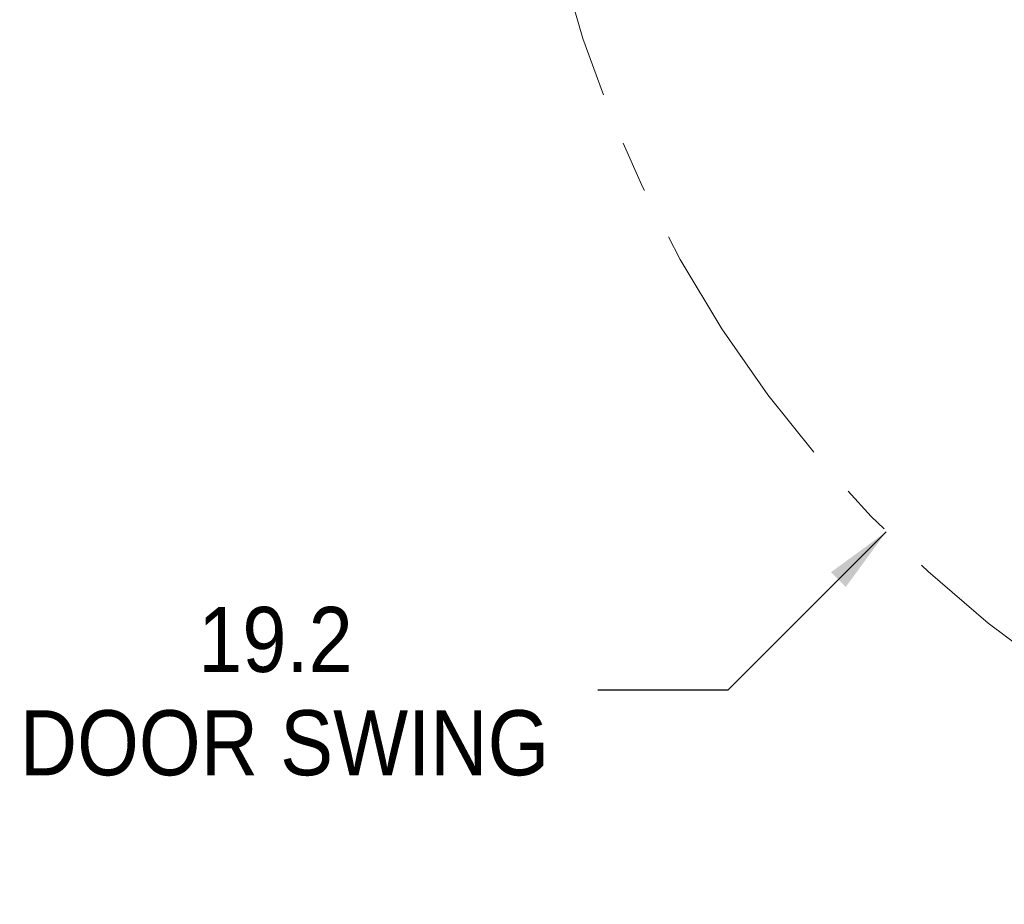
# Paper-space layout '5' of a CAD drawing. Header units: inches. Extents: x 1 to 109, y 1 to 85.
# Tile 40 of 58: x 71.83 to 81.29, y 17.56 to 26.06. Entities that reach past the tile are written whole.
import ezdxf

# ---------------------------------------------------------------- set-up
doc = ezdxf.new("R2010")
doc.units = ezdxf.units.IN
doc.header["$MEASUREMENT"] = 0
doc.linetypes.add('CENTERX2', pattern=[0.8, 0.5, -0.1, 0.1, -0.1])
doc.layers.add('FORMAT', color=7, linetype='Continuous')
doc.styles.add('SLDTEXTSTYLE0', font='GOTHIC.TTF', dxfattribs={"width": 0.913})
doc.dimstyles.new('SLDDIMSTYLE13', dxfattribs={"dimtxt": 0.625, "dimasz": 0.65, "dimexe": 0, "dimexo": 0.0625, "dimgap": 0.15625, "dimtad": 0, "dimtih": 1, "dimtoh": 1, "dimdec": 1, "dimlfac": 1.6, "dimrnd": 1e-09, "dimzin": 12, "dimdsep": 46, "dimtxsty": 'SLDTEXTSTYLE0', "dimsah": 1, "dimcen": 0, "dimadec": 0, "dimazin": 3, "dimtfac": 1, "dimtdec": 1, "dimtofl": 0, "dimtmove": 0, "dimatfit": 3, "dimfxl": 1, "dimfrac": 2, "dimtolj": 1, "dimtzin": 12, "dimarcsym": 0})

# ---------------------------------------------------------------- blocks, each defined once
blk = doc.blocks.new('_D_160')
at = {"layer": 'FORMAT', "color": 1, "ltscale": 5}
for p, q in [((80.154, 21.1378), (78.633, 19.6168)), ((78.633, 19.6168), (77.383, 19.6168))]:
    blk.add_line(p, q, dxfattribs=at)
blk.add_solid([(80.154, 21.1378), (79.6237, 20.7489), (79.7651, 20.6075)], dxfattribs=at)
at = {"layer": 'FORMAT', "color": 1, "ltscale": 5, "char_height": 0.625, "attachment_point": 1, "style": 'SLDTEXTSTYLE0'}
for s, insert in [('19.2', (73.5453, 20.4151)), ('DOOR SWING', (71.8318, 19.4229))]:
    blk.add_mtext(s, dxfattribs=dict(at, insert=insert))

psp = doc.layouts.new('5')

# ---------------------------------------------------------------- linework, layer by layer
at = {"layer": 'FORMAT', "color": 1, "linetype": 'CENTERX2', "lineweight": 0, "ltscale": 5}
psp.add_arc((88.6342, 29.618), 11.9928, 150.77428, 267.77582, dxfattribs=at)

# ---------------------------------------------------------------- dimensions: what is measured, and where the dimension line sits
at = {"layer": 'FORMAT', "color": 1, "ltscale": 5}
dim = psp.add_radius_dim(center=(88.6342, 29.618), mpoint=(80.154, 21.1378), text='<>\\PDOOR SWING', dimstyle='SLDDIMSTYLE13', override={"dimpost": '<>'}, dxfattribs=at)
dim.commit()
dim.dimension.update_dxf_attribs({"geometry": '_D_160', "text_midpoint": (74.6074, 19.6168), "dimtype": 164})

doc.saveas('drawing.dxf')
